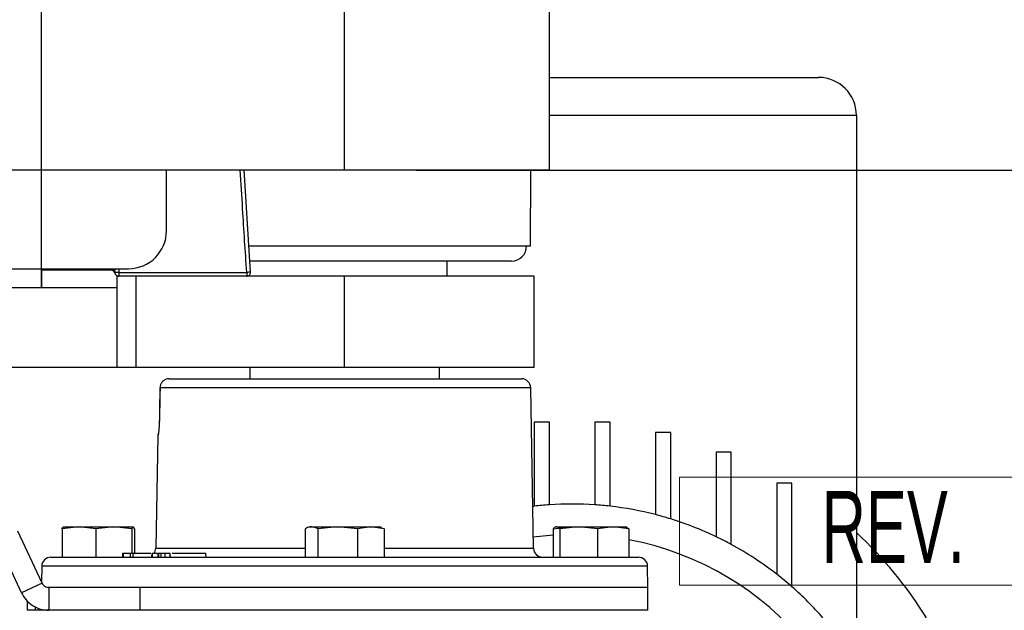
# Model space of a CAD drawing. Header units: millimetres. Extents: x 0 to 420, y 0 to 297.
# Tile 2 of 9: x 197 to 224, y 65 to 82. Entities that reach past the tile are written whole.
import ezdxf
from ezdxf.enums import TextEntityAlignment as Align

# ---------------------------------------------------------------- set-up
doc = ezdxf.new("R2010")
doc.units = ezdxf.units.MM
doc.layers.add('CARTIGLIO', color=140, linetype='Continuous')
doc.layers.add('QUOTE', color=174, linetype='Continuous')
doc.styles.add('SLDTEXTSTYLE0', font='TXT', dxfattribs={"width": 0.6382978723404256})
doc.styles.add('SLDTEXTSTYLE3', font='TXT', dxfattribs={"width": 0.75})
doc.dimstyles.new('SLDDIMSTYLE0', dxfattribs={"dimtxt": 3, "dimasz": 3, "dimexe": 0, "dimexo": 0.0625, "dimgap": 0.75, "dimtad": 1, "dimlfac": 4.744576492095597, "dimrnd": 1e-09, "dimzin": 12, "dimdsep": 46, "dimtxsty": 'SLDTEXTSTYLE3', "dimsah": 1, "dimcen": 0.09, "dimadec": 0, "dimazin": 3, "dimtfac": 1, "dimtdec": 3, "dimtofl": 0, "dimtmove": 0, "dimatfit": 3, "dimfxl": 0, "dimfrac": 2, "dimtolj": 1, "dimtzin": 12, "dimarcsym": 0})

# ---------------------------------------------------------------- blocks, each defined once
blk = doc.blocks.new('SW_NOTE_0_27')
at = {"layer": 'CARTIGLIO', "color": 0, "insert": (2.340425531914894, 2.578135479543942), "char_height": 2, "attachment_point": 2, "style": 'SLDTEXTSTYLE0'}
blk.add_mtext('REV.', dxfattribs=at)
blk = doc.blocks.new('Cartiglio ALUSIC')
at = {"color": 161, "linetype": 'Continuous', "lineweight": 18}
for p, q in [((113.971100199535, 150.9990413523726), (113.971100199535, 153.9990413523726)), ((113.971100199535, 153.9990413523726), (313.621100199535, 153.9990413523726)), ((113.971100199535, 150.9990413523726), (313.621100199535, 150.9990413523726))]:
    blk.add_line(p, q, dxfattribs=at)
at = {"layer": 'CARTIGLIO', "color": 140}
blk.add_blockref('SW_NOTE_0_27', (117.5683224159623, 151.0374199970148), dxfattribs=at)
at = {"layer": 'CARTIGLIO', "color": 140, "style": 'SLDTEXTSTYLE0', "width": 0.6382978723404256}
for tag, height, p in [('AUTOATTR1', 3.5, (223.449403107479, 133.7003798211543)), ('AUTOATTR2', 3.5, (221.7698851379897, 127.4217635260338)), ('AUTOATTR11', 3.5, (222.8622803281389, 121.4105734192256)), ('AUTOATTR8', 4, (219.2444208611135, 110.0025032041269)), ('AUTOATTR9', 4, (218.1221976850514, 100.4234402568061)), ('AUTOATTR0', 4, (249.0325362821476, 100.3118048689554))]:
    blk.add_attdef(tag, text='', height=height, dxfattribs=at).set_placement(p, align=Align.TOP_CENTER)
at = {"layer": 'CARTIGLIO', "color": 140}
for tag in ['AUTOATTR13', 'AUTOATTR12', 'AUTOATTR10', 'AUTOATTR7', 'AUTOATTR6', 'AUTOATTR5', 'AUTOATTR4', 'AUTOATTR3']:
    blk.add_attdef(tag, (0, 0), '', height=4, dxfattribs=at)
blk = doc.blocks.new('_D_1')
at = {"layer": 'QUOTE'}
for p, q in [((207.8646163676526, 151.4648322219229), (236.1644706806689, 151.4648322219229)), ((234.1644706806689, 151.4648322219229), (234.1644706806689, 77.69639354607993)), ((207.8646163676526, 77.69639354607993), (236.1644706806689, 77.69639354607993))]:
    blk.add_line(p, q, dxfattribs=at)
for points in [[(234.1644706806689, 151.4648322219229), (233.6644706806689, 148.4648322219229), (234.6644706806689, 148.4648322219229)], [(234.1644706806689, 77.69639354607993), (234.6644706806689, 80.69639354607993), (233.6644706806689, 80.69639354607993)]]:
    blk.add_solid(points, dxfattribs=at)
at = {"layer": 'QUOTE', "insert": (230.2972673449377, 111.2556129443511), "char_height": 3, "attachment_point": 1, "rotation": 90.00000000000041, "style": 'SLDTEXTSTYLE3'}
blk.add_mtext('350', dxfattribs=at)

msp = doc.modelspace()

# ---------------------------------------------------------------- linework, layer by layer
at = {"color": 7, "linetype": 'Continuous'}
for p, q in [((197.433937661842, 74.4295055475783), (197.433937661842, 154.7317202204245)), ((70.13068920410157, 74.4295055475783), (197.433937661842, 74.4295055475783))]:
    msp.add_line(p, q, dxfattribs=at)
at = {"color": 7, "linetype": 'Continuous', "lineweight": 25}
for p, q in [((205.8646163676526, 77.69639354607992), (205.8646163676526, 151.4648322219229)), ((211.5553244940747, 77.69639354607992), (211.5553244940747, 151.4648322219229)), ((211.5553244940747, 80.26672128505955), (219.0375518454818, 80.26672128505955)), ((220.0913866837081, 79.21288644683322), (211.5553244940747, 79.2128864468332)), ((220.0913866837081, 79.21288644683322), (220.091386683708, 65.26011318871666)), ((205.8646163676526, 77.69639354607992), (58.32773901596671, 77.69639354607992)), ((200.9115926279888, 76.0102578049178), (200.9115926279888, 77.69639354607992)), ((203.2509796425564, 74.85814290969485), (203.0693028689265, 77.70503147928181)), ((211.5553244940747, 77.69639354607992), (205.8646163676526, 77.69639354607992)), ((211.0284070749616, 75.58872386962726), (211.0397998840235, 77.6963935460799)), ((203.1894843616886, 75.58872386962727), (211.0284070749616, 75.58872386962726)), ((210.5014896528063, 75.16718993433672), (203.2254942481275, 75.16718993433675)), ((208.7099704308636, 74.7456559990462), (208.7099704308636, 75.16718993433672)), ((61.80539398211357, 74.95642296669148), (199.8577577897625, 74.95642296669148)), ((197.433937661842, 74.95642296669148), (197.433937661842, 74.4295055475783)), ((199.3779239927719, 74.91426957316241), (197.433937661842, 74.91426957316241)), ((199.3736977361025, 74.93718546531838), (199.3743693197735, 74.95642296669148)), ((199.4790651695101, 74.85287867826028), (199.4808725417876, 74.95642296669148)), ((199.4803205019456, 74.8348728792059), (199.4811782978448, 74.82996278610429)), ((199.5416073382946, 74.4295055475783), (199.5416073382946, 74.7456559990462)), ((200.0685247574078, 74.7456559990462), (199.5416073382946, 74.7456559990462)), ((199.5862399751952, 74.95642296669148), (199.5844326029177, 74.85287867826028)), ((199.5844326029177, 74.85287867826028), (203.1416865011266, 74.85287867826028)), ((199.5844326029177, 74.85287867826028), (199.5844326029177, 74.7456559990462)), ((200.0685247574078, 72.21645238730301), (200.0685247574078, 74.7456559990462)), ((205.8646163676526, 74.7456559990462), (200.0685247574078, 74.7456559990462)), ((203.1416865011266, 74.85287867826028), (203.1416865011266, 74.7456559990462)), ((205.8646163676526, 72.21645238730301), (205.8646163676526, 74.7456559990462)), ((211.1337905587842, 74.7456559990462), (205.8646163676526, 74.7456559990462)), ((211.1337905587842, 72.21645238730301), (211.1337905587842, 74.74565599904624)), ((166.8727273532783, 74.4295055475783), (199.5416073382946, 74.4295055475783)), ((199.5416073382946, 72.21645238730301), (199.5416073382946, 74.4295055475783)), ((199.5416073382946, 72.21645238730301), (166.8727273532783, 72.21645238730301)), ((200.0685247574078, 72.21645238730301), (199.5416073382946, 72.21645238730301)), ((205.8646163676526, 72.21645238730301), (200.0685247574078, 72.21645238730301)), ((203.2300292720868, 72.21645238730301), (203.2300292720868, 71.89927266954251)), ((211.1337905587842, 72.21645238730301), (205.8646163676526, 72.21645238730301)), ((208.4992034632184, 71.89927266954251), (208.4992034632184, 72.216452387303)), ((200.9857257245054, 71.89927266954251), (210.7840752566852, 71.89927266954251)), ((200.7321490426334, 71.6507663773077), (200.7313413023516, 71.6510094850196)), ((211.0369570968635, 71.6507663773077), (200.7321490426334, 71.6507663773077)), ((211.1147370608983, 67.19475522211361), (211.0369570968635, 71.6507663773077)), ((200.7140212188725, 70.7345367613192), (200.7132591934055, 70.7347724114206)), ((211.1337905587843, 70.69205338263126), (211.1337905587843, 68.36154616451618)), ((211.5553244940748, 70.69205338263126), (211.1337905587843, 70.69205338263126)), ((211.5553244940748, 68.40003688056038), (211.5553244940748, 70.69205338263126)), ((212.8199262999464, 70.69205338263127), (212.8199262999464, 68.4000368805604)), ((213.2414602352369, 70.69205338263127), (212.8199262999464, 70.69205338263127)), ((213.2414602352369, 68.36154616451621), (213.2414602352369, 70.69205338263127)), ((214.5060620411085, 70.4115860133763), (214.5060620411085, 68.12713763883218)), ((214.927595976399, 70.4115860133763), (214.5060620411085, 70.4115860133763)), ((214.927595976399, 68.00760796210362), (214.927595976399, 70.4115860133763)), ((200.6690533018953, 70.32035960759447), (200.6144956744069, 67.19475522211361)), ((200.6726924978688, 70.32035960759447), (200.6690533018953, 70.32035960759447)), ((216.1921977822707, 69.86180106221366), (216.1921977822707, 67.51242584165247)), ((216.6137317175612, 69.86180106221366), (216.1921977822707, 69.86180106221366)), ((216.6137317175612, 67.29722437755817), (216.6137317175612, 69.86180106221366)), ((217.8783335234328, 68.99770405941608), (217.8783335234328, 66.4703172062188)), ((218.2998674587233, 68.99770405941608), (217.8783335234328, 68.99770405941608)), ((218.2998674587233, 66.12231537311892), (218.2998674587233, 68.99770405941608)), ((211.0944506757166, 68.35696145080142), (211.1337905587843, 68.36154616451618)), ((197.4536848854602, 66.22487405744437), (196.7822224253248, 67.66482995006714)), ((198.4784724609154, 67.78931680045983), (198.009874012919, 67.73454359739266)), ((198.009874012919, 67.73454359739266), (198.009874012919, 66.94624892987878)), ((198.0419192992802, 67.78931680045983), (198.0401518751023, 67.78867351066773)), ((198.0436835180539, 67.78931680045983), (198.4784724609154, 67.78931680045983)), ((198.9470709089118, 67.73454359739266), (198.4784724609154, 67.78931680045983)), ((198.4784724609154, 67.78931680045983), (199.449478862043, 67.78931680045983)), ((199.449478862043, 67.78931680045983), (198.9470709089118, 67.73454359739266)), ((198.9470709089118, 67.73454359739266), (198.9470709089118, 66.94624892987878)), ((199.9518868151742, 67.73454359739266), (199.449478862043, 67.78931680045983)), ((199.449478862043, 67.78931680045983), (199.9856963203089, 67.78931680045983)), ((199.9518868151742, 67.73454359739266), (199.9518868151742, 67.05163241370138)), ((199.9892279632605, 67.78867351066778), (199.9874605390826, 67.78931680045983)), ((200.0195058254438, 67.73454359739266), (200.0195058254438, 67.05163241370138)), ((204.7645546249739, 67.73454359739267), (204.7645546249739, 66.94624892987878)), ((204.8918457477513, 67.78931680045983), (204.8398171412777, 67.77037993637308)), ((204.8918457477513, 67.78931680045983), (204.9412328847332, 67.78931680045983)), ((204.9412328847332, 67.78931680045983), (205.6679420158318, 67.78931680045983)), ((205.6679420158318, 67.78931680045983), (205.1179111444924, 67.73454359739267)), ((205.1179111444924, 67.73454359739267), (205.1179111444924, 66.94624892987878)), ((206.2179728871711, 67.73454359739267), (205.6679420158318, 67.78931680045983)), ((205.6679420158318, 67.78931680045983), (206.5913254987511, 67.78931680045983)), ((206.5913254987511, 67.78931680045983), (206.2179728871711, 67.73454359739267)), ((206.2179728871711, 67.73454359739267), (206.2179728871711, 66.94624892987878)), ((206.9646781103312, 67.73454359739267), (206.5913254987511, 67.78931680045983)), ((206.5913254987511, 67.78931680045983), (206.8373869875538, 67.78931680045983)), ((206.8894155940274, 67.7703799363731), (206.8373869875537, 67.78931680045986)), ((206.9646781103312, 67.73454359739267), (206.9646781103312, 66.94624892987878)), ((211.66440362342, 67.73454359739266), (212.0995568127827, 67.78931680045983)), ((211.66440362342, 67.73454359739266), (211.66440362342, 66.94624892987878)), ((211.7417721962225, 67.78931680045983), (211.7290603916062, 67.78469008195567)), ((211.7543200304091, 67.78931680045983), (212.36930603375, 67.78931680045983)), ((212.36930603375, 67.78931680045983), (211.8442364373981, 67.73454359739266)), ((211.8442364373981, 67.73454359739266), (211.8442364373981, 66.94624892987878)), ((212.8943756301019, 67.73454359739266), (212.36930603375, 67.78931680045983)), ((212.36930603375, 67.78931680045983), (213.3295288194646, 67.78931680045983)), ((213.3295288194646, 67.78931680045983), (212.8943756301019, 67.73454359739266)), ((212.8943756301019, 67.73454359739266), (212.8943756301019, 66.94624892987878)), ((213.7646820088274, 67.73454359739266), (213.3295288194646, 67.78931680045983)), ((213.3295288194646, 67.78931680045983), (213.6873134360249, 67.78931680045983)), ((213.7000252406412, 67.78469008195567), (213.6873134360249, 67.78931680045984)), ((213.7646820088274, 67.73454359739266), (213.7646820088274, 66.94624892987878)), ((196.8806256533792, 65.95765214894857), (196.2091631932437, 67.39760804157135)), ((200.6144956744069, 67.19475522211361), (204.7645546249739, 67.19475522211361)), ((206.9646781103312, 67.19475522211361), (211.1147370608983, 67.19475522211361)), ((197.6971976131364, 66.94624892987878), (214.0320351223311, 66.94624892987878)), ((199.691582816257, 67.05163241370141), (199.6897433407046, 66.94624892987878)), ((199.710489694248, 67.05163241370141), (199.691582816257, 67.05163241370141)), ((199.710489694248, 67.05163241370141), (199.709188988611, 66.94624892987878)), ((199.9039673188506, 67.05163241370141), (199.710489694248, 67.05163241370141)), ((199.9039673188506, 67.05163241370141), (199.9026666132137, 66.94624892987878)), ((199.9746178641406, 67.05163241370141), (199.9039673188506, 67.05163241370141)), ((199.9746178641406, 67.05163241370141), (199.9753304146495, 66.94624892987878)), ((200.4802596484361, 67.05163241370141), (199.9746178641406, 67.05163241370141)), ((200.5008124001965, 67.05163241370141), (200.498972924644, 66.9462489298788)), ((200.5171459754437, 67.05163241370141), (200.5157719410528, 66.9462489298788)), ((200.672269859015, 67.05163241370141), (200.6704303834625, 66.94624892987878)), ((200.691176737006, 67.05163241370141), (200.672269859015, 67.05163241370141)), ((200.691176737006, 67.05163241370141), (200.6898760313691, 66.94624892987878)), ((200.7568671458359, 67.05163241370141), (200.691176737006, 67.05163241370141)), ((200.7568671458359, 67.05163241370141), (200.7555664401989, 66.94624892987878)), ((200.8620246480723, 67.05163241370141), (200.7568671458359, 67.05163241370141)), ((200.8620246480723, 67.05163241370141), (200.8637205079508, 66.94624892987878)), ((201.0087165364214, 67.05163241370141), (200.8620246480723, 67.05163241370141)), ((201.0087165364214, 67.05163241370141), (201.0104123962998, 66.94624892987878)), ((201.0137563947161, 67.05163241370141), (201.0087165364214, 67.05163241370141)), ((201.0155958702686, 66.94624892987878), (201.0137563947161, 67.05163241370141)), ((202.0118197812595, 66.94624892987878), (202.0099801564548, 67.05163241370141)), ((197.4443157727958, 66.6977426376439), (197.4366976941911, 66.26130320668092)), ((214.2849169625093, 66.6977426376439), (197.4443157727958, 66.6977426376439)), ((214.2952950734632, 66.10318105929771), (214.2849169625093, 66.6977426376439)), ((197.4536848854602, 66.22487405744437), (196.8806256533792, 65.95765214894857)), ((197.6447046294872, 66.10318105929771), (197.6135232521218, 66.10318105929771)), ((197.6447046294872, 66.10318105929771), (197.6447046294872, 65.4708801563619)), ((200.168932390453, 66.10318105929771), (197.6447046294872, 66.10318105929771)), ((214.2952950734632, 66.10318105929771), (200.164037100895, 66.10318105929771)), ((200.168932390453, 66.10318105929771), (200.168932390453, 65.4708801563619)), ((214.2952950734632, 66.10318105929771), (200.168932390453, 66.10318105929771)), ((214.2952950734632, 65.4708801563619), (214.2952950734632, 66.10318105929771)), ((197.0469357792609, 65.4708801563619), (197.0469357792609, 65.72712044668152)), ((197.2577027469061, 65.4708801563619), (197.0469357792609, 65.4708801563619)), ((197.2577027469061, 65.57301748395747), (197.2577027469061, 65.4708801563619)), ((197.6447046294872, 65.4708801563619), (197.2577027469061, 65.4708801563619)), ((200.168932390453, 65.4708801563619), (197.6447046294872, 65.4708801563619)), ((214.2952950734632, 65.4708801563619), (200.168932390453, 65.4708801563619))]:
    msp.add_line(p, q, dxfattribs=at)
at = {"color": 7, "linetype": 'Continuous', "lineweight": 25, "flags": 128}
for points in [[(200.7313504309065, 71.65101007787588), (200.7186770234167, 71.00964444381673), (200.7132879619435, 70.73477246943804)], [(200.7321490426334, 71.6507663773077), (200.7279745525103, 71.44007436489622), (200.7140212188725, 70.7345367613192)], [(211.1092467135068, 67.50929701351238), (211.2016126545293, 67.52069157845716), (211.66440362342, 67.56229816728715)]]:
    msp.add_lwpolyline(points, dxfattribs=at)
at = {"color": 7, "linetype": 'Continuous', "lineweight": 25}
for centre, radius, start, end in [((219.0375518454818, 79.21288644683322), 1.053834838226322, 0, 90), ((199.8577577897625, 76.0102578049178), 1.053834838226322, 270.0000000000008, 0), ((210.5014896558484, 75.58872386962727), 0.4215339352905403, 270.0000000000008, 0), ((199.3833530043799, 74.84125470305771), 0.09641543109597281, 6.924501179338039, 95.74736793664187), ((199.3779239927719, 74.80888608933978), 0.1053834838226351, 11.53695903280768, 90), ((199.5844326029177, 74.85103948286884), 0.1053834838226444, 179.0000000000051, 270.0000000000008), ((199.5317488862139, 73.342992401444), 1.510805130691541, 88.00161738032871, 91.9983826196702), ((203.1416865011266, 74.85103948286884), 0.1053834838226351, 270.0000000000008, 3.721687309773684), ((203.257505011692, 73.52567663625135), 1.332245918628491, 90.4583410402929, 94.98729173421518), ((210.7840752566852, 71.6463523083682), 0.2529203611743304, 1.000000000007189, 89.99999999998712), ((200.7781172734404, 70.31852257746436), 0.1054407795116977, 153.8975555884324, 179.0017202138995), ((212.1876253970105, 59.14787112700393), 9.273746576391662, 93.90956352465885, 96.52497884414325), ((212.1876253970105, 59.14787112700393), 9.2737465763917, 86.09043647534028, 93.90956352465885), ((212.1876253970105, 59.14787112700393), 9.2737465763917, 83.4750211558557, 86.09043647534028), ((212.1876253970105, 59.14787112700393), 9.27374657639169, 75.52248781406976, 83.4750211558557), ((212.1876253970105, 59.14787112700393), 9.273746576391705, 72.8152040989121, 75.52248781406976), ((212.1876253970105, 59.14787112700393), 9.273746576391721, 64.41699802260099, 72.8152040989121), ((212.1876253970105, 59.14787112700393), 11.59218322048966, 31.82136852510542, 47.01411391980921), ((212.1876253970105, 59.14787112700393), 8.430678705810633, 1.931569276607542e-13, 79.21864551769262), ((212.1876253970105, 59.14787112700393), 9.273746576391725, 61.49256949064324, 64.41699802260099), ((200.3616138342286, 67.1991692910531), 0.2529203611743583, 324.3146652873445, 359.0000000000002), ((211.3676189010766, 67.1991692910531), 0.2529203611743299, 181.0000000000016, 270.0000000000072), ((212.1876253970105, 59.14787112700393), 9.27374657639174, 52.14709726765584, 61.49256949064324), ((197.6971976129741, 66.69332856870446), 0.2529203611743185, 90.00000000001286, 179.0000000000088), ((214.0320351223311, 66.69332856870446), 0.2529203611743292, 0.999999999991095, 89.9999999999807), ((212.1876253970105, 59.14787112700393), 9.27374657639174, 48.7694228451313, 52.14709726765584), ((212.1876253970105, 59.14787112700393), 9.273746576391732, 41.2305771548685, 48.7694228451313)]:
    msp.add_arc(centre, radius, start, end, dxfattribs=at)
for points, knots in [([(203.1416865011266, 74.85287867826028), (203.1038067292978, 75.44026768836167), (203.0426887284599, 76.38800417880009), (202.9851142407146, 77.33596193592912), (202.9632233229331, 77.6963935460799)], [0, 0, 0, 0, 0.6197809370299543, 1, 1, 1, 1]), ([(199.3779239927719, 74.91426957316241), (199.3772461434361, 74.91530759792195), (199.3758906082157, 74.91738339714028), (199.3744286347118, 74.93058530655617), (199.3736977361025, 74.93718546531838)], [0, 0, 0, 0, 0.5000602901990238, 1, 1, 1, 1]), ([(200.9857257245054, 71.89927266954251), (200.9570383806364, 71.8964354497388), (200.8996373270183, 71.89075840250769), (200.8232217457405, 71.84648968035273), (200.7658497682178, 71.78146341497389), (200.7368621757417, 71.7118832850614), (200.7334096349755, 71.66711293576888), (200.7321490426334, 71.6507663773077)], [0, 0, 0, 0, 0.2189584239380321, 0.4381180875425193, 0.6570377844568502, 0.8747775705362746, 1, 1, 1, 1]), ([(200.7140212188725, 70.7345367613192), (200.7125020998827, 70.68733377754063), (200.7094573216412, 70.5927245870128), (200.6986140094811, 70.46798436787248), (200.6866249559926, 70.37448974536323), (200.6773688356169, 70.3268084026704), (200.6739769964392, 70.32213096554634), (200.6726924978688, 70.32035960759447)], [0, 0, 0, 0, 0.2140331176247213, 0.4289877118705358, 0.6464900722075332, 0.8661248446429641, 1, 1, 1, 1]), ([(200.7131852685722, 70.73475197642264), (200.7131672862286, 70.73263628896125), (200.7127365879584, 70.68196308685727), (200.7074923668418, 70.58118623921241), (200.6963184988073, 70.45463435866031), (200.6867265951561, 70.38461382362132), (200.6808007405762, 70.35656824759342), (200.6809822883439, 70.35715714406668), (200.6810298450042, 70.35731140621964)], [0, 0, 0, 0, 0.01154489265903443, 0.2765137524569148, 0.5475707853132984, 0.8217765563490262, 0.9533141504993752, 1, 1, 1, 1]), ([(198.009874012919, 67.73454359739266), (198.0104644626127, 67.73631544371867), (198.0216104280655, 67.76976272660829), (198.0329472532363, 67.77980577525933), (198.0436835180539, 67.78931680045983)], [0, 0, 0, 0, 0.05297429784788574, 1, 1, 1, 1]), ([(199.9856963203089, 67.78931680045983), (199.974960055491, 67.77980577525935), (199.9636232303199, 67.7697627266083), (199.9524772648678, 67.73631544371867), (199.9518868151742, 67.73454359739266)], [0, 0, 0, 0, 0.9470257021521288, 1, 1, 1, 1]), ([(200.0195058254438, 67.73454359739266), (200.0172042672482, 67.7412902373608), (200.0060417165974, 67.77401142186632), (199.9946997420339, 67.78254373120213), (199.9856963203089, 67.78931680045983)], [0, 0, 0, 0, 0.2061856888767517, 1, 1, 1, 1]), ([(204.9412328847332, 67.78931680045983), (204.894183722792, 67.78254373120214), (204.8349139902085, 67.77401142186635), (204.7765818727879, 67.7412902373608), (204.7645546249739, 67.73454359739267)], [0, 0, 0, 0, 0.7938143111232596, 1, 1, 1, 1]), ([(205.1179111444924, 67.73454359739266), (205.1148256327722, 67.73631544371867), (205.0565801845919, 67.76976272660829), (204.997337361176, 67.77980577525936), (204.9412328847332, 67.78931680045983)], [0, 0, 0, 0, 0.05297429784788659, 1, 1, 1, 1]), ([(206.8873800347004, 67.75991965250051), (206.9101720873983, 67.75585017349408), (206.9361012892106, 67.75122056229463), (206.9615937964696, 67.73634355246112), (206.9646781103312, 67.73454359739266)], [0, 0, 0, 0, 0.8790109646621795, 1, 1, 1, 1]), ([(211.7543200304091, 67.78931680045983), (211.7303754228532, 67.78254373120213), (211.7002114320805, 67.77401142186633), (211.6705246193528, 67.7412902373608), (211.66440362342, 67.73454359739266)], [0, 0, 0, 0, 0.7938143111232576, 1, 1, 1, 1]), ([(211.8442364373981, 67.73454359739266), (211.8426661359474, 67.73631544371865), (211.813023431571, 67.7697627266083), (211.7828731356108, 67.77980577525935), (211.7543200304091, 67.78931680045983)], [0, 0, 0, 0, 0.05297429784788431, 1, 1, 1, 1]), ([(213.699876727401, 67.77472140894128), (213.720012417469, 67.76790657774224), (213.7417451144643, 67.76055124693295), (213.7631118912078, 67.73632391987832), (213.7646820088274, 67.73454359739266)], [0, 0, 0, 0, 0.9265159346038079, 1, 1, 1, 1]), ([(200.6542883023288, 67.05163241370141), (200.6222030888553, 67.05163241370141), (200.5720554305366, 67.05163241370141), (200.5316863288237, 67.05163241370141), (200.5171459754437, 67.05163241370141)], [0, 0, 0, 0, 0.6398147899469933, 1, 1, 1, 1]), ([(202.0024107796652, 67.05163241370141), (202.0048976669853, 67.05163241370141), (202.0170727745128, 67.05163241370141), (201.9661735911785, 67.05163241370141), (201.8482319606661, 67.05163241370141), (201.6594621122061, 67.05163241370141), (201.4409954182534, 67.05163241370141), (201.2317197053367, 67.05163241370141), (201.1142449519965, 67.05163241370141), (201.0693279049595, 67.05163241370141)], [0, 0, 0, 0, 0.04428126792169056, 0.216788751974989, 0.3904022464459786, 0.5393630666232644, 0.7118304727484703, 0.8898169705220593, 0.9999999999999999, 0.9999999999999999, 0.9999999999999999, 0.9999999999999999])]:
    msp.add_open_spline(points, degree=3, knots=knots, dxfattribs=at)
for points in [[(197.4536848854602, 66.22487405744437), (197.4635940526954, 66.20749314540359), (197.4834123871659, 66.172731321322), (197.5301153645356, 66.134078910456), (197.5848838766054, 66.10808685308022), (197.6247643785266, 66.10481632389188), (197.6447046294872, 66.10318105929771)], [(196.8806256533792, 65.95765214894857), (196.92026232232, 65.88812850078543), (196.9995356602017, 65.74908120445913), (197.1863475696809, 65.59447156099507), (197.4054216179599, 65.49050333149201), (197.5649436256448, 65.47742121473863), (197.6447046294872, 65.4708801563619)]]:
    msp.add_open_spline(points, degree=3, dxfattribs=at)

# ---------------------------------------------------------------- block references
at = {"layer": 'CARTIGLIO'}
msp.add_blockref('Cartiglio ALUSIC', (101.206296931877, -84.82804008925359), dxfattribs=at)

# ---------------------------------------------------------------- dimensions: what is measured, and where the dimension line sits
at = {"layer": 'QUOTE'}
dim = msp.add_linear_dim(base=(231.7832206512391, 77.69639354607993), p1=(205.8646163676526, 151.4648322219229), p2=(205.8646163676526, 77.69639354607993), angle=90.0000000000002, dimstyle='SLDDIMSTYLE0', dxfattribs=at)
dim.commit()
dim.dimension.update_dxf_attribs({"geometry": '_D_1', "text_midpoint": (231.7832206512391, 114.5806128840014), "dimtype": 160})

doc.saveas('drawing.dxf')
